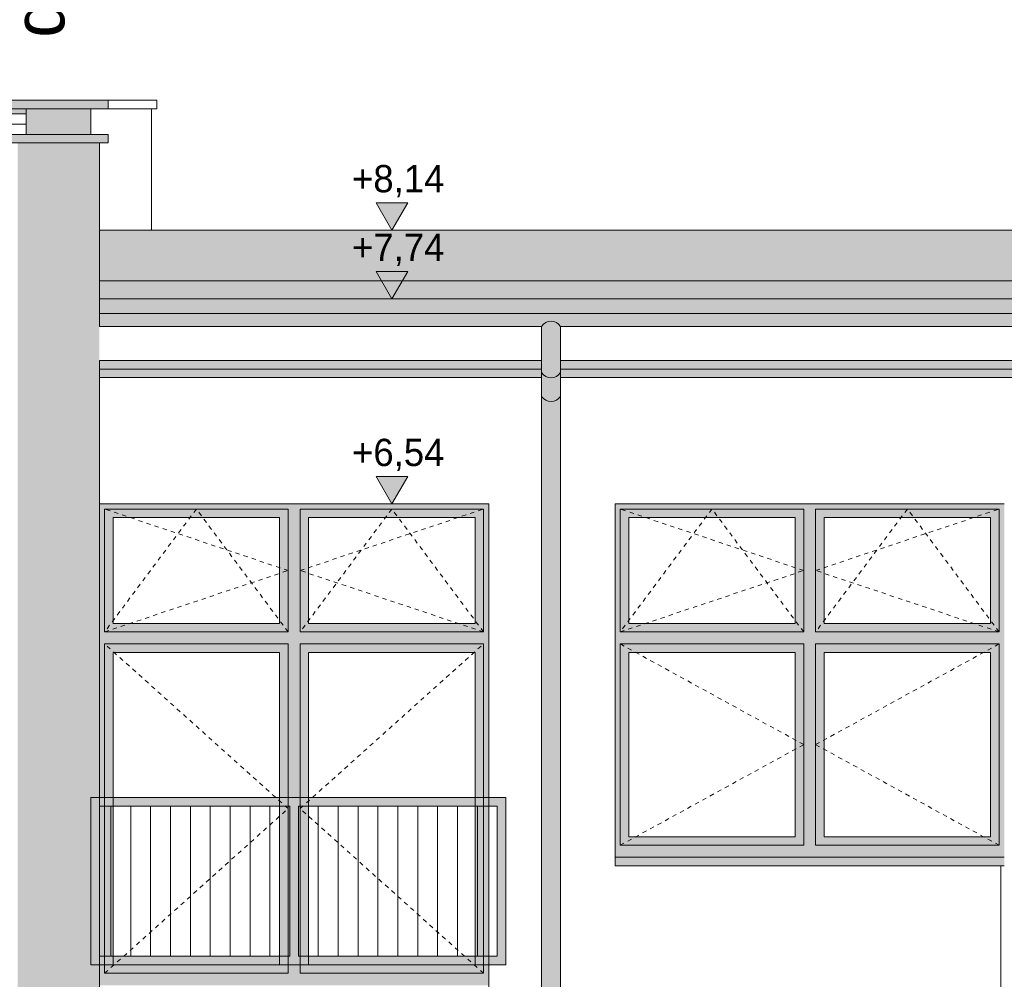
# Model space of a CAD drawing. Extents: x -366324 to -207045, y 68808 to 138616.
# Tile 143 of 170: x -234279 to -228512, y 118760 to 124381. Entities that reach past the tile are written whole.
import ezdxf

# ---------------------------------------------------------------- set-up
doc = ezdxf.new("R2010")
doc.units = 0
doc.header["$MEASUREMENT"] = 0
doc.linetypes.add('Hidden Line', pattern=[50, 25, -25])
for name, color, linetype, lineweight in [('Arch balustrady_Nr_Pióra__21', 7, 'Continuous', 9), ('Arch kolorystyka_Nr_Pióra__41', 7, 'Continuous', 15), ('Arch okna_Nr_Pióra__21', 7, 'Continuous', 9), ('Arch rynny_Nr_Pióra__21', 7, 'Continuous', 9), ('Arch wykończenie_Nr_Pióra__21', 7, 'Continuous', 9), ('Arch wymiary_Nr_Pióra__19', 255, 'Continuous', 13), ('Arch wymiary_Nr_Pióra__21', 7, 'Continuous', 9), ('arch wypelnienia_Nr_Pióra__21', 7, 'Continuous', 9), ('Arch ściany zewnętrzne_Nr_Pióra__21', 7, 'Continuous', 9), ('INWENT DACH_Nr_Pióra__21', 7, 'Continuous', 9), ('INWENT OPISY_Nr_Pióra__21', 7, 'Continuous', 9)]:
    doc.layers.add(name, color=color, linetype=linetype, lineweight=lineweight)
for name, color, linetype, lineweight, true_color in [('ARCH dach_Nr_Pióra__22', 7, 'Continuous', 9, 0x7f7f7f), ('Arch kolorystyka_Nr_Pióra__2', 7, 'Continuous', 13, 0x7f7f7f), ('Arch kolorystyka_Nr_Pióra__4', 7, 'Continuous', 9, 0x029e21), ('Arch kolorystyka_Nr_Pióra__61', 7, 'Continuous', 20, 0x4d4d4d), ('Arch rynny_Nr_Pióra__81', 7, 'Continuous', 9, 0x5d5d5d), ('Arch wykończenie_Nr_Pióra__22', 7, 'Continuous', 9, 0x7f7f7f), ('Arch ściany zewnętrzne_Nr_Pióra__22', 7, 'Continuous', 9, 0x7f7f7f), ('INWENT.ŚCIANY_Nr_Pióra__22', 7, 'Continuous', 9, 0x7f7f7f)]:
    doc.layers.add(name, color=color, linetype=linetype, lineweight=lineweight, true_color=true_color)
doc.layers.add('Arch wymiary', color=7, linetype='Continuous')
doc.styles.add('GENERATED_STYLE_1', font='txt')
doc.styles.add('GENERATED_STYLE_3', font='txt')

# ---------------------------------------------------------------- blocks, each defined once
blk = doc.blocks.new('Wymiary_201', base_point=(-232099.4, 123148.4))
at = {"layer": 'Arch wymiary_Nr_Pióra__21', "linetype": 'Continuous'}
blk.add_hatch(color=256, dxfattribs=at).paths.add_polyline_path([(-232099.4, 123148.4), (-232192.2, 123308.4), (-232006.6, 123308.4)], flags=0)
for p, q in [((-232099.4, 123148.4), (-232192.2, 123308.4)), ((-232192.2, 123308.4), (-232006.6, 123308.4)), ((-232006.6, 123308.4), (-232099.4, 123148.4)), ((-232099.4, 123148.4), (-232219.4, 123148.4)), ((-232099.4, 123148.4), (-231979.4, 123148.4))]:
    blk.add_line(p, q, dxfattribs=at)
at = {"layer": 'Arch wymiary_Nr_Pióra__21', "insert": (-232332.8, 123340.4), "char_height": 160, "attachment_point": 7, "style": 'GENERATED_STYLE_1'}
blk.add_mtext('{+8,14}', dxfattribs=at)
blk = doc.blocks.new('Wymiary_205', base_point=(-232099.4, 122746.6))
at = {"layer": 'Arch wymiary_Nr_Pióra__19', "linetype": 'Continuous'}
blk.add_hatch(color=256, dxfattribs=at).paths.add_polyline_path([(-232099.4, 122746.6), (-232192.2, 122906.6), (-232006.6, 122906.6)], flags=0)
for p, q in [((-232099.4, 122746.6), (-232192.2, 122906.6)), ((-232192.2, 122906.6), (-232006.6, 122906.6)), ((-232006.6, 122906.6), (-232099.4, 122746.6))]:
    blk.add_line(p, q, dxfattribs=at)
at = {"layer": 'Arch wymiary_Nr_Pióra__21', "linetype": 'Continuous'}
for q in [(-232219.4, 122746.6), (-231979.4, 122746.6)]:
    blk.add_line((-232099.4, 122746.6), q, dxfattribs=at)
at = {"layer": 'Arch wymiary_Nr_Pióra__19', "insert": (-232332.8, 122938.6), "char_height": 160, "attachment_point": 7, "style": 'GENERATED_STYLE_1'}
blk.add_mtext('{+7,74}', dxfattribs=at)
blk = doc.blocks.new('Wymiary_207', base_point=(-232099.4, 121544.6))
at = {"layer": 'Arch wymiary_Nr_Pióra__21', "linetype": 'Continuous'}
blk.add_hatch(color=256, dxfattribs=at).paths.add_polyline_path([(-232099.4, 121544.6), (-232192.2, 121704.6), (-232006.6, 121704.6)], flags=0)
for p, q in [((-232099.4, 121544.6), (-232192.2, 121704.6)), ((-232192.2, 121704.6), (-232006.6, 121704.6)), ((-232006.6, 121704.6), (-232099.4, 121544.6)), ((-232099.4, 121544.6), (-232219.4, 121544.6)), ((-232099.4, 121544.6), (-231979.4, 121544.6))]:
    blk.add_line(p, q, dxfattribs=at)
at = {"layer": 'Arch wymiary_Nr_Pióra__21', "insert": (-232332.8, 121736.6), "char_height": 160, "attachment_point": 7, "style": 'GENERATED_STYLE_1'}
blk.add_mtext('{+6,54}', dxfattribs=at)

msp = doc.modelspace()

# ---------------------------------------------------------------- hatches: boundary and pattern name
at = {"layer": 'Arch kolorystyka_Nr_Pióra__2', "linetype": 'Continuous'}
h = msp.add_hatch(color=256, dxfattribs=at)
h.paths.add_polyline_path([(-233811.9, 118724.6), (-231531.9, 118724.6), (-231531.9, 121544.6), (-233811.9, 121544.6)], flags=0)
h.paths.add_polyline_path([(-233731.9, 120844.6), (-232756.9, 120844.6), (-232756.9, 121464.6), (-233731.9, 121464.6)], flags=0)
h.paths.add_polyline_path([(-232586.9, 120844.6), (-231611.9, 120844.6), (-231611.9, 121464.6), (-232586.9, 121464.6)], flags=0)
h.paths.add_polyline_path([(-232586.9, 118844.6), (-231611.9, 118844.6), (-231611.9, 120674.6), (-232586.9, 120674.6)], flags=0)
h.paths.add_polyline_path([(-232756.9, 120674.6), (-233731.9, 120674.6), (-233731.9, 118844.6), (-232756.9, 118844.6)], flags=0)
h = msp.add_hatch(color=256, dxfattribs=at)
h.paths.add_polyline_path([(-230791.9, 119474.6), (-228511.9, 119474.6), (-228511.9, 121544.6), (-230791.9, 121544.6)], flags=0)
h.paths.add_polyline_path([(-230711.9, 119594.6), (-229736.9, 119594.6), (-229736.9, 120674.6), (-230711.9, 120674.6)], flags=0)
h.paths.add_polyline_path([(-230711.9, 120844.6), (-229736.9, 120844.6), (-229736.9, 121464.6), (-230711.9, 121464.6)], flags=0)
h.paths.add_polyline_path([(-229566.9, 120844.6), (-228591.9, 120844.6), (-228591.9, 121464.6), (-229566.9, 121464.6)], flags=0)
h.paths.add_polyline_path([(-229566.9, 119594.6), (-228591.9, 119594.6), (-228591.9, 120674.6), (-229566.9, 120674.6)], flags=0)
at = {"layer": 'Arch kolorystyka_Nr_Pióra__4', "linetype": 'Continuous'}
for points in [[(-234241.9, 123859.6), (-237236.9, 123859.6), (-237236.9, 123298.4), (-235101.9, 123298.4), (-235101.9, 123769.6), (-235161.9, 123769.6), (-235161.9, 123829.6), (-234511.9, 123829.6), (-234241.9, 123829.6)], [(-233811.9, 122584.8), (-233811.9, 123659.6), (-234291.9, 123659.6), (-234291.9, 115009.6), (-233811.9, 115009.6), (-233811.9, 117879.6), (-233811.9, 118674.6), (-233811.9, 118844.6), (-233861.9, 118844.6), (-233861.9, 119824.6), (-233811.9, 119824.6), (-233811.9, 122384.6)]]:
    msp.add_hatch(color=256, dxfattribs=at).paths.add_polyline_path(points, flags=0)
at = {"layer": 'Arch kolorystyka_Nr_Pióra__41', "linetype": 'Continuous'}
for points in [[(-234341.9, 123909.6), (-234341.9, 123859.6), (-234241.9, 123859.6), (-233861.9, 123859.6), (-233761.9, 123859.6), (-233761.9, 123909.6)], [(-234241.9, 123709.6), (-233861.9, 123709.6), (-233861.9, 123859.6), (-234241.9, 123859.6)], [(-234341.9, 123659.6), (-233761.9, 123659.6), (-233761.9, 123709.6), (-233861.9, 123709.6), (-234241.9, 123709.6), (-234341.9, 123709.6)], [(-233811.9, 122659.8), (-210556.9, 122659.8), (-210556.9, 122746.6), (-233811.9, 122746.6)], [(-233811.9, 122659.8), (-233811.9, 122584.8), (-231221.9, 122584.8, -0.545455), (-231111.9, 122584.8), (-222211.9, 122584.8, -0.545455), (-222101.9, 122584.8), (-213271.9, 122584.8, -0.545455), (-213161.9, 122584.8), (-210556.9, 122584.8), (-210556.9, 122659.8)], [(-231221.9, 122313.9, 0.545455), (-231111.9, 122313.9), (-231111.9, 122584.8, 0.545455), (-231221.9, 122584.8)], [(-233811.9, 122384.6), (-233811.9, 122334.6), (-231221.9, 122334.6), (-231221.9, 122384.6)], [(-233811.9, 122284.6), (-231221.9, 122284.6), (-231221.9, 122334.6), (-233811.9, 122334.6)], [(-231111.9, 122384.6), (-231111.9, 122334.6), (-222211.9, 122334.6), (-222211.9, 122384.6)], [(-222211.9, 122334.6), (-231111.9, 122334.6), (-231111.9, 122284.6), (-222211.9, 122284.6)], [(-231111.9, 122313.9, -0.545455), (-231221.9, 122313.9), (-231221.9, 122173.9, 0.545455), (-231111.9, 122173.9)], [(-231111.9, 115248.6), (-231111.9, 122173.9, -0.545455), (-231221.9, 122173.9), (-231221.9, 115175.1), (-230771.9, 114988.7), (-230771.9, 114608.8, 0.811514), (-230661.9, 114608.8), (-230661.9, 115062.2)], [(-228511.9, 119424.6), (-228511.9, 119474.6), (-230791.9, 119474.6), (-230791.9, 119424.6)]]:
    msp.add_hatch(color=256, dxfattribs=at).paths.add_polyline_path(points, flags=0)
at = {"layer": 'Arch kolorystyka_Nr_Pióra__61', "linetype": 'Continuous'}
for points in [[(-233811.9, 122850.8), (-210556.9, 122850.8), (-210556.9, 123148.4), (-215836.9, 123148.4), (-215836.9, 123063.8), (-216356.9, 123063.8), (-216356.9, 123148.4), (-221766.9, 123148.4), (-221766.9, 123063.8), (-222276.9, 123063.8), (-222276.9, 123148.4), (-227881.9, 123148.4), (-227881.9, 122964.6), (-228391.9, 122964.6), (-228391.9, 123148.4), (-233811.9, 123148.4)], [(-210556.9, 122850.8), (-233811.9, 122850.8), (-233811.9, 122746.6), (-210556.9, 122746.6)]]:
    msp.add_hatch(color=256, dxfattribs=at).paths.add_polyline_path(points, flags=0)
at = {"layer": 'arch wypelnienia_Nr_Pióra__21', "linetype": 'Continuous'}
h = msp.add_hatch(color=256, dxfattribs=at)
h.paths.add_polyline_path([(-233861.9, 119824.6), (-231431.9, 119824.6), (-231431.9, 118844.6), (-233861.9, 118844.6)], flags=0)
h.paths.add_polyline_path([(-233811.9, 118894.6), (-232696.9, 118894.6), (-232696.9, 119774.6), (-233811.9, 119774.6)], flags=0)
h.paths.add_polyline_path([(-232646.9, 118894.6), (-231481.9, 118894.6), (-231481.9, 119774.6), (-232646.9, 119774.6)], flags=0)

# ---------------------------------------------------------------- linework, layer by layer
at = {"layer": 'Arch balustrady_Nr_Pióra__21', "linetype": 'Continuous'}
for p, q in [((-231431.9, 119824.6), (-233861.9, 119824.6)), ((-233811.9, 119824.6), (-233861.9, 119824.6)), ((-233861.9, 119824.6), (-233861.9, 118844.6)), ((-232646.9, 119824.6), (-232696.9, 119824.6)), ((-231431.9, 119824.6), (-231481.9, 119824.6)), ((-231431.9, 119824.6), (-231431.9, 118844.6)), ((-233811.9, 119774.6), (-233811.9, 118894.6)), ((-232696.9, 119774.6), (-233811.9, 119774.6)), ((-233745.4, 119774.6), (-233745.4, 118894.6)), ((-233628.9, 119774.6), (-233628.9, 118894.6)), ((-233512.4, 119774.6), (-233512.4, 118894.6)), ((-233395.9, 119774.6), (-233395.9, 118894.6)), ((-233279.4, 119774.6), (-233279.4, 118894.6)), ((-233162.9, 119774.6), (-233162.9, 118894.6)), ((-233046.4, 119774.6), (-233046.4, 118894.6)), ((-232929.9, 119774.6), (-232929.9, 118894.6)), ((-232813.4, 119774.6), (-232813.4, 118894.6)), ((-232696.9, 119774.6), (-232696.9, 118894.6)), ((-231481.9, 119774.6), (-232646.9, 119774.6)), ((-232646.9, 119774.6), (-232646.9, 118894.6)), ((-232530.4, 119774.6), (-232530.4, 118894.6)), ((-232413.9, 119774.6), (-232413.9, 118894.6)), ((-232297.4, 119774.6), (-232297.4, 118894.6)), ((-232180.9, 119774.6), (-232180.9, 118894.6)), ((-232064.4, 119774.6), (-232064.4, 118894.6)), ((-231947.9, 119774.6), (-231947.9, 118894.6)), ((-231831.4, 119774.6), (-231831.4, 118894.6)), ((-231714.9, 119774.6), (-231714.9, 118894.6)), ((-231598.4, 119774.6), (-231598.4, 118894.6)), ((-231481.9, 119774.6), (-231481.9, 118894.6)), ((-232696.9, 118894.6), (-233811.9, 118894.6)), ((-231481.9, 118894.6), (-232646.9, 118894.6)), ((-233861.9, 118844.6), (-233811.9, 118844.6)), ((-231481.9, 118844.6), (-233811.9, 118844.6)), ((-232696.9, 118844.6), (-232646.9, 118844.6)), ((-231481.9, 118844.6), (-231431.9, 118844.6))]:
    msp.add_line(p, q, dxfattribs=at)
at = {"layer": 'ARCH dach_Nr_Pióra__22', "linetype": 'Continuous'}
msp.add_line((-210556.9, 122850.8), (-233811.9, 122850.8), dxfattribs=at)
at = {"layer": 'Arch okna_Nr_Pióra__21', "linetype": 'Continuous'}
for p, q in [((-233781.9, 121514.6), (-232706.9, 121514.6)), ((-233781.9, 121514.6), (-233781.9, 120794.6)), ((-233731.9, 121464.6), (-232756.9, 121464.6)), ((-233731.9, 121464.6), (-233731.9, 120844.6)), ((-232756.9, 121464.6), (-232756.9, 120844.6)), ((-232706.9, 121514.6), (-232706.9, 120794.6)), ((-232636.9, 121514.6), (-232636.9, 120794.6)), ((-232636.9, 121514.6), (-231561.9, 121514.6)), ((-232586.9, 121464.6), (-231611.9, 121464.6)), ((-232586.9, 121464.6), (-232586.9, 120844.6)), ((-231611.9, 121464.6), (-231611.9, 120844.6)), ((-231561.9, 121514.6), (-231561.9, 120794.6)), ((-230761.9, 121514.6), (-229686.9, 121514.6)), ((-230761.9, 121514.6), (-230761.9, 120794.6)), ((-230711.9, 121464.6), (-229736.9, 121464.6)), ((-230711.9, 121464.6), (-230711.9, 120844.6)), ((-229736.9, 121464.6), (-229736.9, 120844.6)), ((-229686.9, 121514.6), (-229686.9, 120794.6)), ((-229616.9, 121514.6), (-229616.9, 120794.6)), ((-229616.9, 121514.6), (-228541.9, 121514.6)), ((-229566.9, 121464.6), (-228591.9, 121464.6)), ((-229566.9, 121464.6), (-229566.9, 120844.6)), ((-228591.9, 121464.6), (-228591.9, 120844.6)), ((-228541.9, 121514.6), (-228541.9, 120794.6)), ((-233731.9, 120844.6), (-232756.9, 120844.6)), ((-232586.9, 120844.6), (-231611.9, 120844.6)), ((-230711.9, 120844.6), (-229736.9, 120844.6)), ((-229566.9, 120844.6), (-228591.9, 120844.6)), ((-233781.9, 120794.6), (-232706.9, 120794.6)), ((-232636.9, 120794.6), (-231561.9, 120794.6)), ((-230761.9, 120794.6), (-229686.9, 120794.6)), ((-229616.9, 120794.6), (-228541.9, 120794.6)), ((-233781.9, 120724.6), (-232706.9, 120724.6)), ((-233781.9, 120724.6), (-233781.9, 118794.6)), ((-232706.9, 120724.6), (-232706.9, 118794.6)), ((-232636.9, 120724.6), (-232636.9, 118794.6)), ((-232636.9, 120724.6), (-231561.9, 120724.6)), ((-231561.9, 120724.6), (-231561.9, 118794.6)), ((-230761.9, 120724.6), (-229686.9, 120724.6)), ((-230761.9, 120724.6), (-230761.9, 119544.6)), ((-229686.9, 120724.6), (-229686.9, 119544.6)), ((-229616.9, 120724.6), (-229616.9, 119544.6)), ((-229616.9, 120724.6), (-228541.9, 120724.6)), ((-228541.9, 120724.6), (-228541.9, 119544.6)), ((-233731.9, 120674.6), (-232756.9, 120674.6)), ((-233731.9, 120674.6), (-233731.9, 118844.6)), ((-232756.9, 120674.6), (-232756.9, 118844.6)), ((-232586.9, 120674.6), (-231611.9, 120674.6)), ((-232586.9, 120674.6), (-232586.9, 118844.6)), ((-231611.9, 120674.6), (-231611.9, 118844.6)), ((-230711.9, 120674.6), (-229736.9, 120674.6)), ((-230711.9, 120674.6), (-230711.9, 119594.6)), ((-229736.9, 120674.6), (-229736.9, 119594.6)), ((-229566.9, 120674.6), (-228591.9, 120674.6)), ((-229566.9, 120674.6), (-229566.9, 119594.6)), ((-228591.9, 120674.6), (-228591.9, 119594.6)), ((-230711.9, 119594.6), (-229736.9, 119594.6)), ((-229566.9, 119594.6), (-228591.9, 119594.6)), ((-230761.9, 119544.6), (-229686.9, 119544.6)), ((-229616.9, 119544.6), (-228541.9, 119544.6)), ((-233731.9, 118844.6), (-232756.9, 118844.6)), ((-232586.9, 118844.6), (-231611.9, 118844.6)), ((-233781.9, 118794.6), (-232706.9, 118794.6)), ((-232636.9, 118794.6), (-231561.9, 118794.6))]:
    msp.add_line(p, q, dxfattribs=at)
at = {"layer": 'Arch okna_Nr_Pióra__21', "linetype": 'Hidden Line'}
for p, q in [((-233244.4, 121514.6), (-233781.9, 120794.6)), ((-232706.9, 121154.6), (-233781.9, 121514.6)), ((-232706.9, 120794.6), (-233244.4, 121514.6)), ((-232099.4, 121514.6), (-232636.9, 120794.6)), ((-232636.9, 121154.6), (-231561.9, 121514.6)), ((-231561.9, 120794.6), (-232099.4, 121514.6)), ((-230224.4, 121514.6), (-230761.9, 120794.6)), ((-229686.9, 121154.6), (-230761.9, 121514.6)), ((-229686.9, 120794.6), (-230224.4, 121514.6)), ((-229079.4, 121514.6), (-229616.9, 120794.6)), ((-229616.9, 121154.6), (-228541.9, 121514.6)), ((-228541.9, 120794.6), (-229079.4, 121514.6)), ((-233781.9, 120794.6), (-232706.9, 121154.6)), ((-231561.9, 120794.6), (-232636.9, 121154.6)), ((-230761.9, 120794.6), (-229686.9, 121154.6)), ((-228541.9, 120794.6), (-229616.9, 121154.6)), ((-232706.9, 119759.6), (-233781.9, 120724.6)), ((-232636.9, 119759.6), (-231561.9, 120724.6)), ((-229686.9, 120134.6), (-230761.9, 120724.6)), ((-229616.9, 120134.6), (-228541.9, 120724.6)), ((-230761.9, 119544.6), (-229686.9, 120134.6)), ((-228541.9, 119544.6), (-229616.9, 120134.6)), ((-233781.9, 118794.6), (-232706.9, 119759.6)), ((-231561.9, 118794.6), (-232636.9, 119759.6))]:
    msp.add_line(p, q, dxfattribs=at)
at = {"layer": 'Arch rynny_Nr_Pióra__21', "linetype": 'Continuous'}
for p, q in [((-231221.9, 122584.8), (-233811.9, 122584.8)), ((-231221.9, 122584.8), (-231221.9, 122384.6)), ((-222211.9, 122584.8), (-231111.9, 122584.8)), ((-231111.9, 122584.8), (-231111.9, 122384.6)), ((-231221.9, 122284.6), (-231221.9, 115175.1)), ((-231111.9, 122284.6), (-231111.9, 115248.6))]:
    msp.add_line(p, q, dxfattribs=at)
at = {"layer": 'Arch rynny_Nr_Pióra__81', "linetype": 'Continuous'}
for p, q in [((-233861.9, 123859.6), (-234241.9, 123859.6)), ((-233861.9, 123709.6), (-234241.9, 123709.6)), ((-210556.9, 122659.8), (-233811.9, 122659.8)), ((-231221.9, 122334.6), (-233811.9, 122334.6)), ((-231221.9, 122384.6), (-231221.9, 122284.6)), ((-231111.9, 122384.6), (-231111.9, 122284.6)), ((-222211.9, 122334.6), (-231111.9, 122334.6))]:
    msp.add_line(p, q, dxfattribs=at)
for centre, start, end in [((-231166.9, 122549.4), 32.77908, 147.22092), ((-231166.9, 122349.4), 212.77908, 327.22092), ((-231166.9, 122209.4), 212.77908, 327.22092)]:
    msp.add_arc(centre, 65.4, start, end, dxfattribs=at)
at = {"layer": 'Arch wykończenie_Nr_Pióra__21', "linetype": 'Continuous'}
for p, q in [((-233761.9, 123909.6), (-234341.9, 123909.6)), ((-233761.9, 123909.6), (-233761.9, 123859.6)), ((-234241.9, 123859.6), (-234341.9, 123859.6)), ((-233861.9, 123859.6), (-233861.9, 123709.6)), ((-233761.9, 123859.6), (-233861.9, 123859.6)), ((-234241.9, 123709.6), (-234341.9, 123709.6)), ((-233761.9, 123659.6), (-234341.9, 123659.6)), ((-233761.9, 123709.6), (-233861.9, 123709.6)), ((-233761.9, 123709.6), (-233761.9, 123659.6))]:
    msp.add_line(p, q, dxfattribs=at)
at = {"layer": 'Arch wykończenie_Nr_Pióra__22', "linetype": 'Continuous'}
for p, q in [((-233761.9, 123909.6), (-233476.9, 123909.6)), ((-233476.9, 123909.6), (-233476.9, 123859.6)), ((-233761.9, 123859.6), (-233476.9, 123859.6))]:
    msp.add_line(p, q, dxfattribs=at)
at = {"layer": 'Arch ściany zewnętrzne_Nr_Pióra__21', "linetype": 'Continuous'}
for p, q in [((-234241.9, 123859.6), (-234241.9, 123709.6)), ((-233811.9, 123659.6), (-233811.9, 122584.8)), ((-210556.9, 122746.6), (-233811.9, 122746.6)), ((-231221.9, 122384.6), (-233811.9, 122384.6)), ((-233811.9, 122384.6), (-233811.9, 115009.6)), ((-222211.9, 122384.6), (-231111.9, 122384.6)), ((-231221.9, 122284.6), (-233811.9, 122284.6)), ((-222211.9, 122284.6), (-231111.9, 122284.6)), ((-233811.9, 121544.6), (-231531.9, 121544.6)), ((-233811.9, 121544.6), (-233811.9, 118674.6)), ((-231531.9, 121544.6), (-231531.9, 118674.6)), ((-230791.9, 121544.6), (-228511.9, 121544.6)), ((-230791.9, 121544.6), (-230791.9, 119424.6)), ((-230791.9, 119474.6), (-228511.9, 119474.6)), ((-230791.9, 119424.6), (-228511.9, 119424.6)), ((-228531.9, 117879.6), (-228531.9, 119424.6))]:
    msp.add_line(p, q, dxfattribs=at)
at = {"layer": 'Arch ściany zewnętrzne_Nr_Pióra__22', "linetype": 'Continuous'}
msp.add_line((-233506.9, 123148.4), (-233506.9, 123859.6), dxfattribs=at)
at = {"layer": 'INWENT DACH_Nr_Pióra__21', "linetype": 'Continuous'}
msp.add_line((-228391.9, 123148.4), (-233811.9, 123148.4), dxfattribs=at)
at = {"layer": 'INWENT.ŚCIANY_Nr_Pióra__22', "linetype": 'Continuous'}
for p, q in [((-234241.9, 123829.6), (-234511.9, 123829.6)), ((-234241.9, 123769.6), (-234511.9, 123769.6))]:
    msp.add_line(p, q, dxfattribs=at)

# ---------------------------------------------------------------- block references
at = {"layer": 'Arch wymiary', "linetype": 'Continuous'}
for name, p in [('Wymiary_201', (-232099.4, 123148.4)), ('Wymiary_205', (-232099.4, 122746.6)), ('Wymiary_207', (-232099.4, 121544.6))]:
    msp.add_blockref(name, p, dxfattribs=at)

# ---------------------------------------------------------------- texts
at = {"layer": 'INWENT OPISY_Nr_Pióra__21', "linetype": 'Continuous', "insert": (-234317.7, 126395.2), "char_height": 300, "attachment_point": 3, "rotation": 90, "style": 'GENERATED_STYLE_3'}
msp.add_mtext('{dz. nr 375/5}', dxfattribs=at)

doc.saveas('drawing.dxf')
